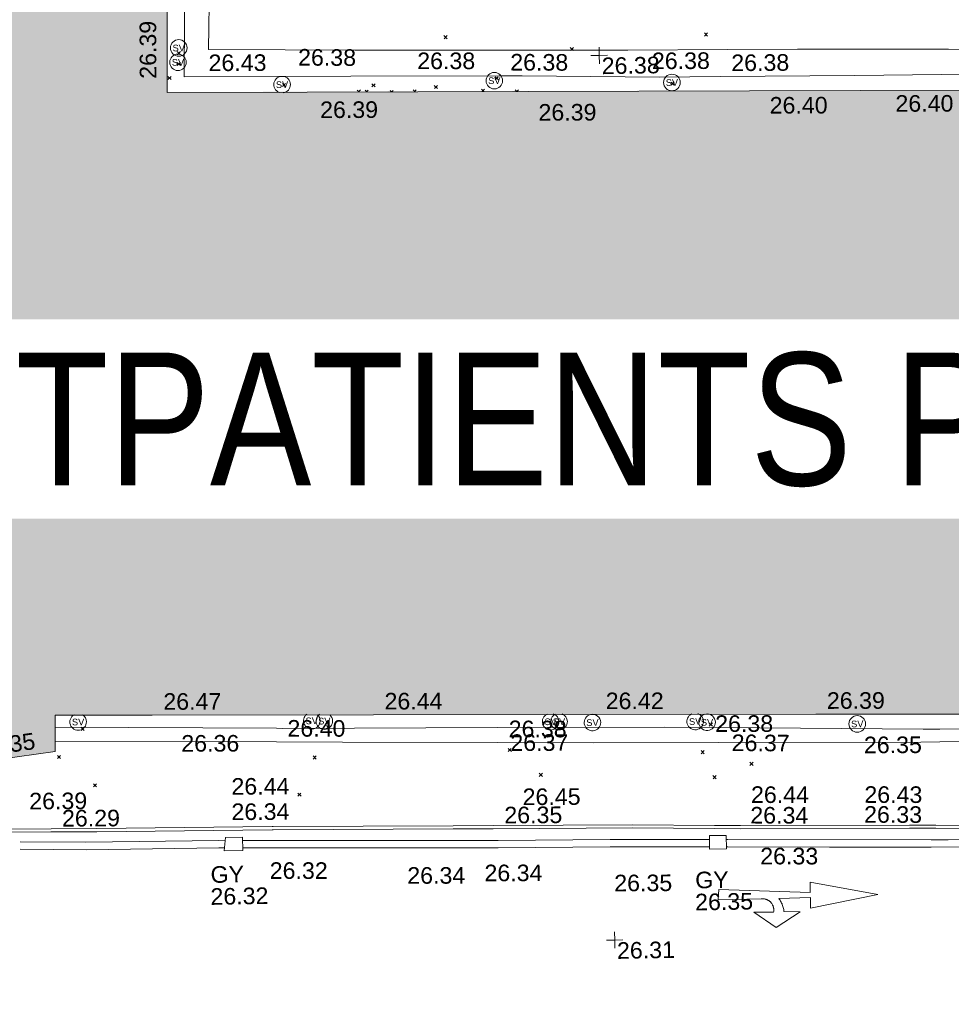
# Model space of a CAD drawing. Header units: millimetres. Extents: x -287732 to 520720, y -88450 to 287754.
# Tile 220 of 256: x 14680 to 35741, y -6385 to 15873. Entities that reach past the tile are written whole.
import ezdxf

# ---------------------------------------------------------------- set-up
doc = ezdxf.new("R2010")
doc.units = ezdxf.units.MM
doc.linetypes.add('IMPORT-UG_ELEC_STREET LIGHTING_QLB2 _2_', pattern=[2700, 1500, -300, 0, -250, 150, -300, 0, -200])
for name, color, linetype, lineweight, true_color in [('00_TOPO_SERV_STOP_VALVE', 7, 'Continuous', 9, 0x666666), ('00_UAV_BUILDING_OUTLINE', 5, 'Continuous', 9, 0x0000ff), ('00_UAV_CONCRETE', 9, 'Continuous', 9, 0x808080), ('00_UAV_FOOTPATH', 7, 'Continuous', 9, 0xa50000), ('00_UAV_KERB_BOTTOM', 1, 'Continuous', 9, 0xff0000), ('00_UAV_KERB_TOP', 7, 'Continuous', 9, 0xa500a5), ('00_UAV_LEVEL_SPOT', 7, 'Continuous', 9, 0x666666), ('00_UAV_ROAD_MARKING_ARROWS', 7, 'Continuous', 9, 0x999999), ('00_UAV_ROAD_MARKING_YELLOW_CONTINUOUS', 40, 'Continuous', 9, 0xffbf00), ('00_UAV_SERV_GULLY', 7, 'Continuous', 9, 0x5252a5), ('12333-PUM-2D-U-0001-C01 - Rev2_REVIT IMPORT_dwg', 7, 'Continuous', 9, 0x767676), ('A_RHA_Line', 7, 'Continuous', 9, 0x00a600)]:
    doc.layers.add(name, color=color, linetype=linetype, lineweight=lineweight, true_color=true_color)
for name, color, linetype, lineweight in [('00_UAV_SURFACE', 7, 'Continuous', 9), ('A_RHA_Detail', 7, 'Continuous', 9), ('A_RHA_Text', 7, 'Continuous', 9), ('GEN-TEXT', 7, 'Continuous', 9)]:
    doc.layers.add(name, color=color, linetype=linetype, lineweight=lineweight)
doc.styles.add('Arial Narrow', font='ARIALN.TTF', dxfattribs={"height": 3000})
doc.styles.add('Swis721 Lt BT', font='swissl.ttf', dxfattribs={"height": 400})
doc.styles.add('Swis721 Lt BT_2', font='swissl.ttf', dxfattribs={"height": 375})

# ---------------------------------------------------------------- blocks, each defined once
blk = doc.blocks.new('12333-PUM-2D-U-0001-C01 - Rev2_REVIT IMPORT_dwg_UAV-2077255-Site Location Plan Proposed')
at = {"layer": '00_UAV_LEVEL_SPOT', "color": 254, "true_color": 0xcccccc, "flags": 128}
for points in [[(0, -500), (0, 0), (-500, 0)], [(500, 0), (0, 0), (0, 500)]]:
    blk.add_lwpolyline(points, dxfattribs=at)
blk = doc.blocks.new('12333-PUM-2D-U-0001-C01 - Rev2_REVIT IMPORT_dwg_MSL_Sluice_Valve_SYM-2077246-Site Location Plan Proposed')
at = {"layer": '00_TOPO_SERV_STOP_VALVE', "color": 254, "true_color": 0xcccccc}
blk.add_circle((0, 0), 500, dxfattribs=at)
at = {"layer": '00_TOPO_SERV_STOP_VALVE', "insert": (0, 199), "char_height": 400, "width": 785.11, "attachment_point": 2, "line_spacing_factor": 1.005062, "style": 'Swis721 Lt BT'}
blk.add_mtext('SV', dxfattribs=at)
blk = doc.blocks.new('12333-PUM-2D-U-0001-C01 - Rev2_REVIT IMPORT_dwg_MSL_Sluice_Valve_SYM-V126-Site Location Plan Proposed')
at = {"layer": '00_TOPO_SERV_STOP_VALVE', "color": 254, "true_color": 0xcccccc}
for start, end in [(360, 249.74778), (276.26703, 360)]:
    blk.add_arc((0, 0), 500, start, end, dxfattribs=at)
at = {"layer": '00_TOPO_SERV_STOP_VALVE', "insert": (0, 199), "char_height": 400, "width": 785.11, "attachment_point": 2, "line_spacing_factor": 1.005062, "style": 'Swis721 Lt BT'}
blk.add_mtext('SV', dxfattribs=at)
blk = doc.blocks.new('12333-PUM-2D-U-0001-C01 - Rev2_REVIT IMPORT_dwg_MSL_Sluice_Valve_SYM-V133-Site Location Plan Proposed')
at = {"layer": '00_TOPO_SERV_STOP_VALVE', "color": 254, "true_color": 0xcccccc}
for start, end in [(104.58, 360), (360, 97.56033)]:
    blk.add_arc((0, 0), 500, start, end, dxfattribs=at)
at = {"layer": '00_TOPO_SERV_STOP_VALVE', "insert": (0, 199), "char_height": 400, "width": 785.11, "attachment_point": 2, "line_spacing_factor": 1.005062, "style": 'Swis721 Lt BT'}
blk.add_mtext('SV', dxfattribs=at)
blk = doc.blocks.new('12333-PUM-2D-U-0001-C01 - Rev2_REVIT IMPORT_dwg_MSL_Sluice_Valve_SYM-V134-Site Location Plan Proposed')
at = {"layer": '00_TOPO_SERV_STOP_VALVE', "color": 254, "true_color": 0xcccccc}
for start, end in [(113.37618, 360), (360, 70.51709)]:
    blk.add_arc((0, 0), 500, start, end, dxfattribs=at)
at = {"layer": '00_TOPO_SERV_STOP_VALVE', "insert": (0, 199), "char_height": 400, "width": 785.11, "attachment_point": 2, "line_spacing_factor": 1.005062, "style": 'Swis721 Lt BT'}
blk.add_mtext('SV', dxfattribs=at)
blk = doc.blocks.new('12333-PUM-2D-U-0001-C01 - Rev2_REVIT IMPORT_dwg_MSL_Sluice_Valve_SYM-V135-Site Location Plan Proposed')
at = {"layer": '00_TOPO_SERV_STOP_VALVE', "color": 254, "true_color": 0xcccccc}
for start, end in [(103.31, 360), (360, 101.46488)]:
    blk.add_arc((0, 0), 500, start, end, dxfattribs=at)
at = {"layer": '00_TOPO_SERV_STOP_VALVE', "insert": (0, 199), "char_height": 400, "width": 785.11, "attachment_point": 2, "line_spacing_factor": 1.005062, "style": 'Swis721 Lt BT'}
blk.add_mtext('SV', dxfattribs=at)
blk = doc.blocks.new('12333-PUM-2D-U-0001-C01 - Rev2_REVIT IMPORT_dwg_MSL_Sluice_Valve_SYM-V136-Site Location Plan Proposed')
at = {"layer": '00_TOPO_SERV_STOP_VALVE', "color": 254, "true_color": 0xcccccc}
for start, end in [(114.68353, 360), (360, 66.49774)]:
    blk.add_arc((0, 0), 500, start, end, dxfattribs=at)
at = {"layer": '00_TOPO_SERV_STOP_VALVE', "insert": (0, 199), "char_height": 400, "width": 785.11, "attachment_point": 2, "line_spacing_factor": 1.005062, "style": 'Swis721 Lt BT'}
blk.add_mtext('SV', dxfattribs=at)
blk = doc.blocks.new('12333-PUM-2D-U-0001-C01 - Rev2_REVIT IMPORT_dwg_MSL_Sluice_Valve_SYM-V137-Site Location Plan Proposed')
at = {"layer": '00_TOPO_SERV_STOP_VALVE', "color": 254, "true_color": 0xcccccc}
for start, end in [(113.17653, 360), (360, 71.13088)]:
    blk.add_arc((0, 0), 500, start, end, dxfattribs=at)
at = {"layer": '00_TOPO_SERV_STOP_VALVE', "insert": (0, 199), "char_height": 400, "width": 785.11, "attachment_point": 2, "line_spacing_factor": 1.005062, "style": 'Swis721 Lt BT'}
blk.add_mtext('SV', dxfattribs=at)
blk = doc.blocks.new('12333-PUM-2D-U-0001-C01 - Rev2_REVIT IMPORT_dwg_MSL_Sluice_Valve_SYM-V138-Site Location Plan Proposed')
at = {"layer": '00_TOPO_SERV_STOP_VALVE', "color": 254, "true_color": 0xcccccc}
for start, end in [(124.06772, 360), (360, 48.23936)]:
    blk.add_arc((0, 0), 500, start, end, dxfattribs=at)
at = {"layer": '00_TOPO_SERV_STOP_VALVE', "insert": (0, 199), "char_height": 400, "width": 785.11, "attachment_point": 2, "line_spacing_factor": 1.005062, "style": 'Swis721 Lt BT'}
blk.add_mtext('SV', dxfattribs=at)
blk = doc.blocks.new('12333-PUM-2D-U-0001-C01 - Rev2_REVIT IMPORT_dwg_MSL_Sluice_Valve_SYM-V139-Site Location Plan Proposed')
at = {"layer": '00_TOPO_SERV_STOP_VALVE', "color": 254, "true_color": 0xcccccc}
for start, end in [(127.27776, 360), (360, 45.95561)]:
    blk.add_arc((0, 0), 500, start, end, dxfattribs=at)
at = {"layer": '00_TOPO_SERV_STOP_VALVE', "insert": (0, 199), "char_height": 400, "width": 785.11, "attachment_point": 2, "line_spacing_factor": 1.005062, "style": 'Swis721 Lt BT'}
blk.add_mtext('SV', dxfattribs=at)
blk = doc.blocks.new('12333-PUM-2D-U-0001-C01 - Rev2_REVIT IMPORT_dwg_MSL_Sluice_Valve_SYM-V140-Site Location Plan Proposed')
at = {"layer": '00_TOPO_SERV_STOP_VALVE', "color": 254, "true_color": 0xcccccc}
for start, end in [(117.96095, 360), (360, 56.42152)]:
    blk.add_arc((0, 0), 500, start, end, dxfattribs=at)
at = {"layer": '00_TOPO_SERV_STOP_VALVE', "insert": (0, 199), "char_height": 400, "width": 785.11, "attachment_point": 2, "line_spacing_factor": 1.005062, "style": 'Swis721 Lt BT'}
blk.add_mtext('SV', dxfattribs=at)
blk = doc.blocks.new('12333-PUM-2D-U-0001-C01 - Rev2_REVIT IMPORT_dwg_MGS62954_T2_Galway_ITM_3d_Rev1-2077680-Site Location Plan Proposed')
at = {"layer": '00_UAV_CONCRETE', "color": 254, "true_color": 0xcccccc, "flags": 128}
blk.add_lwpolyline([(533917433, 725554707), (533922432, 725554610), (533923928, 725554581), (533927431, 725554510), (533929600, 725554466), (533932430, 725554423), (533936998, 725554352), (533937429, 725554348), (533942429, 725554291), (533947428, 725554235), (533947724, 725554231), (533952427, 725554117), (533954783, 725554059), (533954792, 725554701)], dxfattribs=at)
at = {"layer": '00_UAV_FOOTPATH', "color": 254, "true_color": 0xcccccc, "flags": 128}
blk.add_lwpolyline([(533921222, 725571818), (533921172, 725570290), (533922900, 725570250), (533924481, 725570213), (533927899, 725570156), (533928004, 725570154), (533930651, 725570110), (533932898, 725570081), (533934484, 725570060), (533937897, 725570000), (533938545, 725569988), (533942708, 725569948), (533942897, 725569946), (533947333, 725569897), (533947896, 725569884), (533952895, 725569771), (533953788, 725569751), (533955525, 725569714)], dxfattribs=at)
at = {"layer": '00_UAV_KERB_BOTTOM', "color": 254, "true_color": 0xcccccc, "flags": 128}
blk.add_lwpolyline([(533914642, 725552696), (533917302, 725552664), (533918335, 725552652), (533922302, 725552627), (533922324, 725552627), (533926395, 725552574), (533927301, 725552563), (533930451, 725552525), (533932300, 725552480), (533932886, 725552466), (533936709, 725552413), (533937300, 725552401), (533941969, 725552309), (533942299, 725552304), (533946125, 725552244), (533947298, 725552217), (533950640, 725552139), (533950832, 725552136)], dxfattribs=at)
at = {"layer": '00_UAV_KERB_TOP', "color": 254, "true_color": 0xcccccc, "flags": 128}
blk.add_lwpolyline([(533914643, 725552766), (533917306, 725552734), (533918336, 725552722), (533922306, 725552697), (533922325, 725552697), (533926396, 725552644), (533927305, 725552633), (533930453, 725552595), (533932304, 725552550), (533932888, 725552536), (533936711, 725552483), (533937304, 725552471), (533941970, 725552379), (533942303, 725552374), (533946126, 725552314), (533947302, 725552287), (533950641, 725552209), (533950832, 725552206)], dxfattribs=at)
at = {"layer": '00_UAV_ROAD_MARKING_ARROWS', "color": 254, "true_color": 0xcccccc, "flags": 128}
blk.add_lwpolyline([(533932372, 725551104), (533934438, 725551000), (533934442, 725551233), (533935969, 725550927), (533934442, 725550640), (533934446, 725550880), (533933729, 725550872), (533933742, 725550853), (533933755, 725550833), (533933766, 725550813), (533933777, 725550792), (533933787, 725550770), (533933797, 725550749), (533933802, 725550735), (533933810, 725550713), (533933817, 725550691), (533933823, 725550668), (533933828, 725550645), (533933832, 725550622), (533933836, 725550598), (533933838, 725550578), (533934201, 725550566), (533933653, 725550219), (533933157, 725550574), (533933604, 725550570), (533933606, 725550580), (533933607, 725550590), (533933608, 725550600), (533933608, 725550610), (533933609, 725550620), (533933608, 725550630), (533933608, 725550640), (533933607, 725550650), (533933605, 725550660), (533933604, 725550670), (533933601, 725550680), (533933599, 725550689), (533933596, 725550699), (533933593, 725550708), (533933589, 725550718), (533933585, 725550727), (533933580, 725550736), (533933576, 725550745), (533933566, 725550760), (533933561, 725550768), (533933555, 725550776), (533933548, 725550784), (533933542, 725550791), (533933535, 725550799), (533933528, 725550806), (533933520, 725550812), (533933513, 725550819), (533933505, 725550825), (533933497, 725550831), (533933488, 725550836), (533933480, 725550841), (533933471, 725550846), (533933462, 725550850), (533933453, 725550854), (533933443, 725550858), (533933434, 725550861), (533933424, 725550864), (533933415, 725550867), (533933405, 725550869), (533933395, 725550871), (533933385, 725550872), (533933375, 725550873), (533933365, 725550874), (533933355, 725550874), (533933345, 725550874), (533933335, 725550874), (533933325, 725550873), (533932352, 725550864)], close=True, dxfattribs=at)
at = {"layer": '00_UAV_ROAD_MARKING_YELLOW_CONTINUOUS', "color": 254, "true_color": 0xcccccc, "flags": 128}
for points in [[(533921222, 725552239), (533921089, 725552241), (533918087, 725552250), (533916599, 725552289)], [(533916603, 725552457), (533918089, 725552418), (533921091, 725552409), (533921228, 725552407)], [(533921641, 725552399), (533924277, 725552349), (533926640, 725552310), (533927403, 725552297), (533929938, 725552273), (533931639, 725552245), (533932180, 725552236)], [(533932178, 725552067), (533929936, 725552105), (533927401, 725552129), (533927179, 725552133), (533924274, 725552181), (533922180, 725552221), (533921635, 725552231)], [(533939892, 725551938), (533937191, 725551971), (533934892, 725552016), (533932596, 725552060), (533932573, 725552061)], [(533932575, 725552229), (533932599, 725552228), (533937194, 725552139), (533937574, 725552135), (533939898, 725552106)]]:
    blk.add_lwpolyline(points, dxfattribs=at)
at = {"layer": '00_UAV_SERV_GULLY', "color": 254, "true_color": 0xcccccc}
for p, q in [((533921208, 725552168), (533921246, 725552473)), ((533921246, 725552473), (533921627, 725552473)), ((533921627, 725552168), (533921627, 725552473)), ((533932181, 725552016), (533932181, 725552321)), ((533932181, 725552321), (533932562, 725552321)), ((533932562, 725552321), (533932562, 725552016)), ((533921627, 725552168), (533921208, 725552168)), ((533932181, 725552016), (533932562, 725552016))]:
    blk.add_line(p, q, dxfattribs=at)
at = {"layer": '00_UAV_SURFACE', "color": 254, "true_color": 0xcccccc, "flags": 128}
for points in [[(533920670, 725572295), (533920608, 725569680), (533922730, 725569653), (533924376, 725569632), (533927730, 725569580), (533928249, 725569572), (533931357, 725569488), (533932728, 725569475), (533935771, 725569446), (533937728, 725569435), (533938976, 725569428), (533942727, 725569325), (533942766, 725569324), (533946795, 725569256), (533947726, 725569244), (533951570, 725569195), (533952725, 725569185), (533955515, 725569160)], [(533917439, 725555034), (533922437, 725554919), (533922586, 725554915), (533927436, 725554846), (533931210, 725554791), (533932435, 725554760), (533937057, 725554643), (533937434, 725554639), (533942433, 725554576), (533944510, 725554549), (533947432, 725554479), (533948361, 725554456), (533951758, 725554374), (533952431, 725554374), (533954787, 725554372)]]:
    blk.add_lwpolyline(points, dxfattribs=at)
at = {"xscale": 0.375, "yscale": 0.375, "zscale": 0.375}
for name, p in [('12333-PUM-2D-U-0001-C01 - Rev2_REVIT IMPORT_dwg_MSL_Sluice_Valve_SYM-2077246-Site Location Plan Proposed', (533920499, 725570335)), ('12333-PUM-2D-U-0001-C01 - Rev2_REVIT IMPORT_dwg_MSL_Sluice_Valve_SYM-2077246-Site Location Plan Proposed', (533920476, 725570010)), ('12333-PUM-2D-U-0001-C01 - Rev2_REVIT IMPORT_dwg_UAV-2077255-Site Location Plan Proposed', (533930000, 725570000)), ('12333-PUM-2D-U-0001-C01 - Rev2_REVIT IMPORT_dwg_MSL_Sluice_Valve_SYM-V126-Site Location Plan Proposed', (533922820, 725569465)), ('12333-PUM-2D-U-0001-C01 - Rev2_REVIT IMPORT_dwg_MSL_Sluice_Valve_SYM-2077246-Site Location Plan Proposed', (533927619, 725569470)), ('12333-PUM-2D-U-0001-C01 - Rev2_REVIT IMPORT_dwg_MSL_Sluice_Valve_SYM-2077246-Site Location Plan Proposed', (533931632, 725569359)), ('12333-PUM-2D-U-0001-C01 - Rev2_REVIT IMPORT_dwg_MSL_Sluice_Valve_SYM-V140-Site Location Plan Proposed', (533917959, 725555140)), ('12333-PUM-2D-U-0001-C01 - Rev2_REVIT IMPORT_dwg_MSL_Sluice_Valve_SYM-V139-Site Location Plan Proposed', (533923241, 725555074)), ('12333-PUM-2D-U-0001-C01 - Rev2_REVIT IMPORT_dwg_MSL_Sluice_Valve_SYM-V138-Site Location Plan Proposed', (533923524, 725555063)), ('12333-PUM-2D-U-0001-C01 - Rev2_REVIT IMPORT_dwg_MSL_Sluice_Valve_SYM-V137-Site Location Plan Proposed', (533928640, 725554959)), ('12333-PUM-2D-U-0001-C01 - Rev2_REVIT IMPORT_dwg_MSL_Sluice_Valve_SYM-V136-Site Location Plan Proposed', (533928829, 725554959)), ('12333-PUM-2D-U-0001-C01 - Rev2_REVIT IMPORT_dwg_MSL_Sluice_Valve_SYM-V135-Site Location Plan Proposed', (533929584, 725554924)), ('12333-PUM-2D-U-0001-C01 - Rev2_REVIT IMPORT_dwg_MSL_Sluice_Valve_SYM-V134-Site Location Plan Proposed', (533931906, 725554907)), ('12333-PUM-2D-U-0001-C01 - Rev2_REVIT IMPORT_dwg_MSL_Sluice_Valve_SYM-V133-Site Location Plan Proposed', (533932174, 725554885)), ('12333-PUM-2D-U-0001-C01 - Rev2_REVIT IMPORT_dwg_MSL_Sluice_Valve_SYM-2077246-Site Location Plan Proposed', (533935569, 725554789)), ('12333-PUM-2D-U-0001-C01 - Rev2_REVIT IMPORT_dwg_UAV-2077255-Site Location Plan Proposed', (533930000, 725550000))]:
    blk.add_blockref(name, p, dxfattribs=at)
at = {"layer": '00_UAV_BUILDING_OUTLINE', "color": 251, "true_color": 0x666666, "char_height": 375, "width": 1495.9, "attachment_point": 1, "line_spacing_factor": 1.005062, "style": 'Swis721 Lt BT_2'}
for s, insert, rotation in [('26.39', (533919605, 725569652), 89.1659), ('26.39', (533923672, 725569069), 359.1668), ('26.40', (533933835, 725568992), 359.1668), ('26.40', (533936679, 725568984), 359.1668), ('26.39', (533928607, 725568924), 359.1668), ('26.47', (533919896, 725555756), 359.0808), ('26.44', (533924895, 725555676), 359.0808), ('26.42', (533929895, 725555596), 359.0808), ('26.39', (533934894, 725555516), 359.0808), ('26.35', (533915653, 725554760), 6.9724)]:
    blk.add_mtext(s, dxfattribs=dict(at, insert=insert, rotation=rotation))
at = {"layer": '00_UAV_CONCRETE', "color": 251, "true_color": 0x666666, "char_height": 375, "width": 1495.9, "attachment_point": 1, "line_spacing_factor": 1.005062, "style": 'Swis721 Lt BT_2'}
for s, insert, rotation in [('26.40', (533922691, 725555101), 358.8956), ('26.38', (533927691, 725555001), 358.8385), ('26.38', (533932360, 725555038), 359.1172)]:
    blk.add_mtext(s, dxfattribs=dict(at, insert=insert, rotation=rotation))
at = {"layer": '00_UAV_FOOTPATH', "color": 251, "true_color": 0x666666, "char_height": 375, "width": 1495.9, "attachment_point": 1, "line_spacing_factor": 1.005062, "style": 'Swis721 Lt BT_2'}
for insert, rotation in [((533923197, 725570264), 358.667), ((533925887, 725570136), 359.0469), ((533931191, 725570043), 359.2526)]:
    blk.add_mtext('26.38', dxfattribs=dict(at, insert=insert, rotation=rotation))
at = {"layer": '00_UAV_KERB_BOTTOM', "color": 251, "true_color": 0x666666, "char_height": 375, "width": 1495.9, "attachment_point": 1, "line_spacing_factor": 1.005062, "style": 'Swis721 Lt BT_2'}
for s, insert, rotation in [('26.34', (533921391, 725553237), 359.2629), ('26.29', (533917558, 725553156), 359.3174), ('26.35', (533927557, 725553055), 359.3079), ('26.34', (533933119, 725552955), 358.8576), ('26.33', (533935691, 725552927), 358.8663)]:
    blk.add_mtext(s, dxfattribs=dict(at, insert=insert, rotation=rotation))
at = {"layer": '00_UAV_KERB_TOP', "color": 251, "true_color": 0x666666, "char_height": 375, "width": 1495.9, "attachment_point": 1, "line_spacing_factor": 1.005062, "style": 'Swis721 Lt BT_2'}
for s, insert, rotation in [('26.44', (533921401, 725553810), 359.2617), ('26.39', (533916824, 725553558), 359.3174), ('26.45', (533927978, 725553460), 359.3079), ('26.44', (533933143, 725553420), 358.8592), ('26.43', (533935705, 725553377), 358.8663)]:
    blk.add_mtext(s, dxfattribs=dict(at, insert=insert, rotation=rotation))
at = {"layer": '00_UAV_LEVEL_SPOT', "char_height": 375, "width": 1495.9, "attachment_point": 1, "line_spacing_factor": 1.005062, "style": 'Swis721 Lt BT_2'}
for s, insert in [('26.38', (533930052, 725569949)), ('26.31', (533930048, 725549947))]:
    blk.add_mtext(s, dxfattribs=dict(at, insert=insert))
at = {"layer": '00_UAV_ROAD_MARKING_YELLOW_CONTINUOUS', "color": 251, "true_color": 0x666666, "char_height": 375, "width": 1495.9, "attachment_point": 1, "line_spacing_factor": 1.005062, "style": 'Swis721 Lt BT_2'}
for s, insert, rotation in [('26.32', (533922234, 725551893), 358.9811), ('26.33', (533933327, 725552028), 358.8904), ('26.34', (533925341, 725551728), 359.047), ('26.34', (533927086, 725551754), 359.1441), ('26.35', (533930015, 725551475), 359.2762)]:
    blk.add_mtext(s, dxfattribs=dict(at, insert=insert, rotation=rotation))
at = {"layer": '00_UAV_SERV_GULLY', "color": 251, "true_color": 0x666666, "char_height": 375, "attachment_point": 1, "line_spacing_factor": 1.005062, "style": 'Swis721 Lt BT_2'}
for s, insert, width in [('GY', (533920892, 725551825), 821.56), ('GY', (533931844, 725551509), 821.56), ('26.32', (533920881, 725551328), 1495.9), ('26.35', (533931833, 725551012), 1495.9)]:
    blk.add_mtext(s, dxfattribs=dict(at, insert=insert, width=width))
at = {"layer": '00_UAV_SURFACE', "color": 251, "true_color": 0x666666, "char_height": 375, "width": 1495.9, "attachment_point": 1, "line_spacing_factor": 1.005062, "style": 'Swis721 Lt BT_2'}
for s, insert, rotation in [('26.43', (533921168, 725570173), 359.2702), ('26.38', (533927990, 725570069), 358.795), ('26.38', (533932983, 725569967), 359.4548), ('26.36', (533920285, 725554803), 359.1027), ('26.37', (533927723, 725554689), 359.1762), ('26.37', (533932728, 725554601), 358.55), ('26.35', (533935713, 725554497), 359.2774)]:
    blk.add_mtext(s, dxfattribs=dict(at, insert=insert, rotation=rotation))
blk = doc.blocks.new('12333-PUM-2D-U-0001-C01 - Rev2_REVIT IMPORT_dwg-1620468-Site Location Plan Proposed')
at = {"layer": 'GEN-TEXT', "color": 253, "true_color": 0xaaaaaa}
for p, q in [((285418, -45417), (285489, -45346)), ((285489, -45417), (285418, -45346)), ((291305, -45459), (291376, -45388)), ((291376, -45459), (291305, -45388)), ((279384, -45673), (279455, -45602)), ((279455, -45673), (279384, -45602)), ((279379, -45918), (279450, -45847)), ((279450, -45918), (279379, -45847)), ((288270, -45734), (288341, -45663)), ((288341, -45734), (288270, -45663)), ((279163, -46231), (279234, -46160)), ((279234, -46231), (279163, -46160)), ((286560, -46367), (286631, -46296)), ((286631, -46367), (286560, -46296)), ((281748, -46433), (281819, -46362)), ((281819, -46433), (281748, -46362)), ((283770, -46477), (283841, -46406)), ((283841, -46477), (283770, -46406)), ((285181, -46540), (285252, -46469)), ((285252, -46540), (285181, -46469)), ((290532, -46555), (290603, -46484)), ((290603, -46555), (290532, -46484)), ((283479, -46584), (283436, -46541)), ((283464, -46584), (283507, -46541)), ((283650, -46587), (283613, -46550)), ((283648, -46587), (283684, -46550)), ((284208, -46595), (284178, -46565)), ((284219, -46595), (284249, -46565)), ((284742, -46603), (284701, -46562)), ((284731, -46602), (284772, -46562)), ((286295, -46625), (286242, -46572)), ((286260, -46625), (286313, -46572)), ((287047, -46636), (287008, -46597)), ((287040, -46636), (287079, -46597)), ((276941, -60906), (277012, -60835)), ((277012, -60906), (276941, -60835)), ((282491, -60965), (282561, -60895)), ((282561, -60965), (282491, -60895)), ((287656, -61050), (287727, -60979)), ((287727, -61050), (287656, -60979)), ((291144, -61058), (291215, -60987)), ((291215, -61058), (291144, -60987)), ((276396, -61533), (276467, -61462)), ((276467, -61533), (276396, -61462)), ((282177, -61646), (282248, -61575)), ((282248, -61646), (282177, -61575)), ((286588, -61552), (286659, -61481)), ((286659, -61552), (286588, -61481)), ((290949, -61679), (291020, -61608)), ((291020, -61679), (290949, -61608)), ((287281, -62127), (287352, -62056)), ((287352, -62127), (287281, -62056)), ((292046, -61962), (292117, -61891)), ((292117, -61962), (292046, -61891)), ((277199, -62187), (277270, -62116)), ((277270, -62187), (277199, -62116)), ((291207, -62249), (291278, -62178)), ((291278, -62249), (291207, -62178)), ((281816, -62480), (281887, -62409)), ((281887, -62480), (281816, -62409))]:
    blk.add_line(p, q, dxfattribs=at)
blk.add_blockref('12333-PUM-2D-U-0001-C01 - Rev2_REVIT IMPORT_dwg_MGS62954_T2_Galway_ITM_3d_Rev1-2077680-Site Location Plan Proposed', (-533641080, -725615854))

msp = doc.modelspace()

# ---------------------------------------------------------------- hatches: boundary and pattern name
at = {"layer": 'A_RHA_Detail', "true_color": 0xc0c0c0}
h = msp.add_hatch(color=9, dxfattribs=at)
h.paths.add_polyline_path([(-80881, -68503), (-80401, -68483), (-80401, -62985), (-24475, -63009), (-24456, -50840), (-36623, -50832), (-36623, -44229), (-50959, -44218), (-50959, -42574), (-54564, -42571), (-54566, -45054), (-92409, -45027), (-92412, -49202), (-100062, -49202), (-100052, -64853), (-86121, -64853), (-86092, -62958), (-84861, -62958), (-84855, -68240), (-80871, -68240)])
h.paths.add_polyline_path([(-137239, -68462), (-132720, -68433), (-132847, -62850), (-130455, -62917), (-130498, -61356), (-117581, -61423), (-117492, -49184), (-125137, -49178), (-125134, -45033), (-163007, -45006), (-163007, -44090), (-163124, -44090), (-163123, -42384), (-166564, -42384), (-166565, -44044), (-193158, -44025), (-193195, -62864), (-137270, -62917), (-137254, -65680)])
h.paths.add_polyline_path([(120311, -32334), (120312, -31611), (133451, -31638), (133469, -19718), (121296, -19692), (121320, -8191), (112277, -8172), (112263, -14811), (78286, -14740), (78293, -8167), (75242, -8161), (69356, -8153), (69354, -9157), (68373, -9155), (68373, -13706), (69334, -13708), (69325, -16250), (66623, -16250), (66620, -17995), (65989, -17995), (65985, -19731), (57152, -19712), (57127, -31560), (70278, -31587), (70278, -32272), (78264, -32285), (78267, -31020), (112336, -31091), (112336, -32318), (119781, -32333)])
h.paths.add_polyline_path([(7504, -1791), (15482, -674), (15484, 148), (56188, 206), (56156, 14338), (18017, 14236), (17968, 34313), (21727, 34324), (21709, 40608), (18010, 40608), (17996, 45484), (9770, 45421), (3966, 45447), (3985, 14177), (1023, 14177), (-277, 14191), (-232, 5968), (-226, 194), (553, 183), (7478, 143), (7489, -674)])
h.paths.add_polyline_path([(77756, 53), (77730, 1700), (94464, 1660), (94606, 17991), (88810, 18015), (88800, 14437), (69414, 14458), (69377, 100), (75242, 67)])
h.paths.add_polyline_path([(61252, 46454), (105775, 46473), (105768, 61853), (92285, 61853), (92309, 65784), (96107, 65768), (96060, 75209), (101085, 75072), (104988, 74765), (108404, 74364), (112009, 73787), (115645, 73050), (116891, 72762), (120209, 71893), (120865, 71704), (124136, 70670), (127436, 69481), (127820, 69395), (128274, 69332), (128732, 69307), (129190, 69320), (129645, 69372), (130095, 69461), (130535, 69588), (130963, 69751), (131376, 69950), (131771, 70182), (132163, 70461), (132496, 70742), (132821, 71065), (133117, 71414), (133384, 71787), (133617, 72179), (133817, 72591), (133983, 73018), (134112, 73458), (134204, 73907), (134258, 74362), (134273, 74820), (134251, 75277), (134190, 75731), (134091, 76179), (133955, 76617), (133783, 77041), (133576, 77450), (133336, 77840), (133064, 78209), (132762, 78554), (132432, 78872), (132077, 79161), (131698, 79420), (131300, 79646), (131094, 79746), (132146, 83110), (122788, 86283), (121604, 82800), (117096, 83871), (116842, 83526), (116121, 91222), (110238, 91274), (110194, 90435), (104988, 90486), (104973, 94310), (103746, 94310), (103840, 122852), (96365, 122932), (96350, 123952), (104556, 123902), (104607, 120249), (125503, 120134), (125662, 137657), (114480, 137699), (114382, 129150), (104644, 129188), (104578, 126217), (101184, 126159), (101265, 135959), (89967, 135989), (89928, 125824), (93631, 125841), (93581, 122932), (88697, 122905), (88679, 95739), (86378, 95739), (86378, 96178), (83280, 96201), (83274, 95736), (70170, 95733), (70166, 96272), (66675, 96257), (66655, 95756), (65785, 95756), (65888, 117471), (53473, 117488), (53434, 98570), (40649, 98570), (40610, 94406), (38854, 94410), (38849, 89464), (40612, 89518), (40665, 86258), (38372, 86306), (38370, 76901), (50938, 76944), (50923, 74599), (56485, 74589), (56485, 75195), (92465, 75233), (92646, 71767), (89811, 69363), (85313, 69361), (85313, 66907), (75210, 66903), (75210, 63816), (70819, 63816), (70819, 64253), (69457, 64253), (69456, 66902), (61303, 66899), (61305, 63970), (70500, 63970), (70500, 61853), (61246, 61849), (61252, 46656)])
h.paths.add_polyline_path([(-17153, 48569), (-17153, 60770), (-29363, 60775), (-29363, 67399), (-43507, 67405), (-43489, 69093), (-45766, 69109), (-45794, 67405), (-47272, 67404), (-47272, 66455), (-86005, 66469), (-86007, 60522), (-92663, 60522), (-92665, 50184), (-79752, 50180), (-79752, 48591), (-17158, 48569)])
h.paths.add_polyline_path([(-201056, 48629), (-138378, 48635), (-138378, 50133), (-125468, 50134), (-125469, 60566), (-132187, 60566), (-132187, 66533), (-170643, 66806), (-170643, 67739), (-200340, 67489), (-200349, 60828), (-201058, 60828), (-201057, 51102)])
h.paths.add_polyline_path([(-240052, 54769), (-239444, 54811), (-239187, 54842), (-238765, 54941), (-238382, 55122), (-237990, 55355), (-237269, 55936), (-237032, 56226), (-236793, 56569), (-236555, 57004), (-236433, 57267), (-236300, 57753), (-236251, 58017), (-236236, 58516), (-236233, 58988), (-236214, 59823), (-236364, 59821), (-236634, 60698), (-236392, 61432), (-236225, 61435), (-236202, 62638), (-232564, 62639), (-232564, 63049), (-232732, 63049), (-232860, 63458), (-232732, 63914), (-232561, 63914), (-232515, 70598), (-240629, 70599), (-240630, 72351), (-246413, 72347), (-246413, 70616), (-254450, 70619), (-254455, 70754), (-254470, 73192), (-263883, 73268), (-263902, 68261), (-263715, 68260), (-263553, 67820), (-263719, 67392), (-263914, 67392), (-263957, 58634), (-260181, 58611), (-260192, 56354), (-257185, 56339), (-257213, 57093), (-257339, 57093), (-257471, 57532), (-257339, 58062), (-257203, 58064), (-257174, 58599), (-256478, 58575), (-256478, 58789), (-256013, 58912), (-255397, 58781), (-255397, 58596), (-243810, 58586), (-243805, 58352), (-243741, 57885), (-243619, 57422), (-243424, 56944), (-243247, 56608), (-243003, 56250), (-242732, 55933), (-242372, 55603), (-242141, 55425), (-241805, 55217), (-241529, 55077), (-241101, 54917), (-240836, 54841), (-240453, 54789), (-240219, 54777)])
h.paths.add_polyline_path([(40277, 59895), (40329, 69197), (36589, 69218), (36619, 74674), (32264, 74687), (32233, 69156), (11917, 69270), (11967, 78219), (29088, 78123), (29143, 88141), (15719, 88216), (15733, 90590), (4594, 90652), (4525, 78265), (10097, 78234), (10077, 74773), (4548, 74804), (4466, 60107), (19126, 60025), (19140, 62528), (31739, 62457), (31725, 59943), (38370, 59906)])
h.paths.add_polyline_path([(-246083, 72334), (-246083, 72334), (-246208, 72334)])
h.paths.add_polyline_path([(-114575, 112178), (-114575, 112178), (-114707, 115802)])
h.paths.add_polyline_path([(-154700, 101760), (-114382, 101776), (-114382, 106927), (-113756, 106927), (-113758, 111847), (-114432, 111847), (-114432, 112178), (-114575, 112178), (-114579, 121707), (-123057, 121707), (-123069, 156453), (-119381, 156454), (-119381, 160166), (-115501, 160167), (-115503, 166207), (-132412, 166600), (-132412, 166666), (-135275, 166665), (-135275, 166628), (-135911, 166628), (-135911, 166352), (-152521, 166346), (-152518, 159143), (-150699, 159118), (-150759, 122561), (-151059, 122561), (-151061, 121302), (-154138, 121373), (-154138, 121865), (-154704, 121867), (-154689, 119352), (-154746, 119352), (-154746, 118722), (-160794, 118749), (-160794, 119411), (-163852, 119422), (-163855, 118762), (-167569, 118779), (-166635, 124395), (-166930, 124500), (-167569, 124708), (-168028, 124841), (-168631, 124991), (-169238, 125117), (-169850, 125220), (-170466, 125298), (-171089, 125352), (-171704, 125381), (-172325, 125386), (-172782, 125375), (-173402, 125337), (-174110, 125263), (-174634, 125190), (-175245, 125081), (-176047, 124896), (-176665, 124725), (-177045, 124609), (-177632, 124405), (-176665, 118819), (-177559, 118822), (-177662, 125263), (-176365, 126543), (-159462, 126320), (-157058, 128609), (-157061, 136153), (-158639, 137740), (-159352, 137740), (-161634, 140201), (-168728, 140257), (-171035, 137943), (-174184, 137943), (-176460, 140292), (-177342, 140292), (-177342, 140358), (-183429, 140356), (-185922, 137917), (-185922, 131757), (-186907, 131757), (-187725, 130810), (-187724, 127376), (-186481, 126305), (-186479, 122327), (-185176, 121059), (-180304, 121059), (-180304, 118802), (-193555, 118802), (-193555, 133118), (-192594, 133118), (-192594, 134201), (-192225, 134201), (-192226, 136615), (-192595, 136615), (-192595, 137734), (-193589, 137734), (-193589, 147475), (-193163, 147493), (-192766, 147531), (-192360, 147590), (-192200, 147617), (-191883, 147683), (-191569, 147762), (-191258, 147853), (-190829, 148002), (-190648, 148071), (-190350, 148198), (-190057, 148336), (-189770, 148486), (-189405, 148698), (-189133, 148873), (-188868, 149059), (-188610, 149255), (-188355, 149465), (-188080, 149714), (-187885, 149902), (-187546, 150266), (-187446, 150378), (-187241, 150629), (-187046, 150888), (-186862, 151154), (-186546, 151670), (-186524, 151707), (-163675, 151670), (-163688, 148134), (-157304, 148136), (-157304, 155760), (-157557, 155765), (-157556, 166678), (-187009, 166700), (-187013, 162054), (-188707, 162045), (-188706, 155022), (-188738, 154651), (-188799, 154283), (-188857, 154035), (-188966, 153679), (-189103, 153333), (-189266, 152998), (-189455, 152677), (-189645, 152421), (-189917, 152104), (-190213, 151809), (-190531, 151539), (-190869, 151294), (-191225, 151076), (-191598, 150887), (-192093, 150683), (-192519, 150562), (-192904, 150482), (-193187, 150441), (-193594, 150407), (-193595, 151460), (-205369, 151455), (-205354, 113350), (-207187, 113349), (-207184, 105991), (-205313, 105991), (-205311, 101770), (-175489, 101781), (-175489, 110890), (-154703, 110898), (-154700, 102692)])
h.paths.add_polyline_path([(193736, 113048), (208865, 114991), (208976, 114127), (216448, 115086), (216039, 118272), (232649, 120405), (233426, 114352), (240632, 115278), (239855, 121330), (256407, 123456), (257092, 118089), (264572, 119041), (261878, 138525), (259179, 138222), (259197, 137439), (254686, 136897), (255413, 131315), (240853, 129522), (239771, 137919), (240650, 138010), (240062, 142777), (239166, 142685), (237631, 151018), (266173, 154561), (271297, 142612), (276532, 144861), (274942, 148528), (302075, 160135), (300216, 164320), (301528, 164907), (300405, 167478), (299017, 166946), (295627, 174519), (294333, 177537), (287289, 174519), (289428, 169661), (272957, 162557), (271943, 164897), (267016, 162764), (268502, 159357), (265200, 157946), (226856, 153147), (227510, 148852), (228281, 141179), (227302, 141050), (227895, 136433), (228749, 136524), (229602, 128024), (217691, 126494), (217642, 126874), (215139, 126553), (215195, 126113), (215016, 126090), (214841, 127450), (192259, 124549), (193486, 114991)])
h.paths.add_polyline_path([(-78076, 117606), (-78076, 117610), (-78070, 129486), (-74723, 129478), (-74723, 125436), (-48016, 125380), (-47997, 135873), (-61198, 135902), (-74715, 135924), (-74724, 131865), (-78070, 131873), (-78063, 149550), (-58292, 149542), (-58292, 148946), (-37708, 148938), (-37703, 159740), (-44148, 159743), (-44148, 162961), (-49830, 162961), (-49831, 160632), (-78494, 160644), (-78494, 161615), (-78739, 161615), (-78692, 168188), (-90845, 168127), (-90963, 152687), (-89065, 152686), (-89080, 117610), (-78375, 117606)])
h.paths.add_polyline_path([(69255, 129236), (69260, 136168), (86068, 136131), (86009, 164703), (58790, 164724), (58790, 170119), (54460, 170122), (54457, 166153), (47042, 166159), (47041, 164669), (39173, 164675), (39173, 164079), (17015, 164095), (17002, 147267), (12660, 147267), (12654, 139138), (17031, 139135), (17025, 129935), (39191, 129919), (39191, 129258), (69014, 129236)])
h.paths.add_polyline_path([(39266, 139468), (33051, 139484), (33088, 153428), (39278, 153412), (39278, 152830), (43058, 152820), (43025, 140093), (39267, 140093)])
h.paths.add_polyline_path([(1980, 189123), (18699, 189180), (18678, 195254), (24349, 195273), (24335, 199551), (28830, 199566), (28798, 208816), (24335, 208806), (24334, 209113), (16812, 209088), (16807, 208844), (6772, 208809), (6797, 201489), (-8471, 201437), (-8471, 200429), (-11856, 200418), (-11824, 190892), (-7615, 190907), (-7615, 190171), (-4609, 190169), (-4608, 190917), (1973, 190939), (1977, 189837)])
h.paths.add_polyline_path([(-20506, 190640), (-20122, 206347), (-41550, 207015), (-41462, 210450), (-31391, 210152), (-31079, 223863), (-44305, 224231), (-44491, 211866), (-47510, 211943), (-47723, 203659), (-47076, 203635), (-47175, 199532), (-46801, 199520), (-46874, 195479), (-44600, 195425), (-44686, 192243), (-38074, 192136), (-38104, 191127), (-21538, 190669)])
h.paths.add_polyline_path([(16801, 195962), (9657, 196015), (9644, 199514), (11632, 199486), (11632, 203322), (16807, 203391), (16801, 195984)])
h.paths.add_polyline_path([(122085, 200536), (122088, 206386), (125211, 206386), (125211, 206646), (126203, 206646), (126203, 207041), (130401, 206979), (130444, 209883), (126203, 209946), (126203, 214624), (127365, 214624), (127365, 225380), (126160, 225380), (126207, 241475), (119483, 241496), (119479, 246182), (109944, 246175), (109953, 233033), (115001, 233033), (115000, 208653), (112026, 208653), (112024, 200539), (122025, 200536)])
h.paths.add_polyline_path([(30087, 200987), (38031, 201029), (38031, 202923), (38110, 202923), (38067, 208828), (38013, 208828), (38012, 209013), (30045, 208970), (30077, 202923)])
h.paths.add_polyline_path([(195986, 205662), (202897, 206052), (202677, 209946), (195766, 209555)])
h.paths.add_polyline_path([(-91652, 206393), (-79454, 206433), (-79629, 238246), (-68904, 238215), (-68919, 246313), (-68919, 246314), (-68757, 246313), (-68755, 246639), (-79620, 246651), (-79607, 247344), (-82155, 247318), (-82155, 247488), (-91641, 247473), (-91639, 246846), (-131470, 246641), (-131470, 250160), (-142857, 250177), (-142864, 246220), (-165119, 246272), (-165040, 253908), (-178677, 253930), (-178700, 238177), (-138599, 238209), (-138548, 206628), (-126647, 206572), (-126667, 234826), (-124963, 234826), (-124969, 234688), (-91596, 234664), (-91651, 207156)])
h.paths.add_polyline_path([(142124, 209114), (152768, 209127), (152745, 227013), (142101, 226999), (142122, 210583)])
h.paths.add_polyline_path([(168999, 209275), (169027, 226860), (161687, 226877), (161648, 209291), (168847, 209275)])
h.paths.add_polyline_path([(49761, 218477), (49794, 223316), (41274, 223363), (41274, 223291), (32187, 223352), (32202, 225553), (20082, 225635), (20035, 218708), (31566, 218630), (31566, 218599), (49750, 218477)])
h.paths.add_polyline_path([(162362, 234154), (162367, 241590), (135261, 241631), (135249, 234198), (160249, 234157)])
h.paths.add_polyline_path([(176459, 246710), (176516, 252173), (168884, 252253), (168935, 257069), (164355, 257117), (164296, 251512), (164417, 251511), (164368, 246837), (171460, 246762)])

# ---------------------------------------------------------------- linework, layer by layer
at = {"layer": 'A_RHA_Line', "color": 7}
for p, q in [((18017, 14227), (18011, 16063)), ((26181, 14251), (21181, 14236)), ((31181, 14266), (26181, 14251)), ((36181, 14280), (31181, 14266)), ((21181, 14236), (18017, 14227)), ((15482, -674), (15484, 148)), ((15484, 148), (17678, 151)), ((17678, 151), (22678, 158)), ((22678, 158), (27678, 165)), ((27678, 165), (32678, 172)), ((32678, 172), (37678, 179)), ((13524, -948), (15482, -674))]:
    msp.add_line(p, q, dxfattribs=at)

# ---------------------------------------------------------------- block references
at = {"layer": '12333-PUM-2D-U-0001-C01 - Rev2_REVIT IMPORT_dwg', "color": 254, "linetype": 'IMPORT-UG_ELEC_STREET LIGHTING_QLB2 _2_', "true_color": 0xffd4d4, "rotation": 0.9999999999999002}
msp.add_blockref('12333-PUM-2D-U-0001-C01 - Rev2_REVIT IMPORT_dwg-1620468-Site Location Plan Proposed', (-261895, 55870), dxfattribs=at)

# ---------------------------------------------------------------- next in the draw order: texts
at = {"layer": 'A_RHA_Text', "lineweight": 35, "insert": (9436, 8346), "char_height": 3000, "width": 48502.09, "attachment_point": 1, "style": 'Arial Narrow', "bg_fill": 3, "box_fill_scale": 1.25, "bg_fill_color": 256, "bg_fill_true_color": 13158600, "bg_fill_transparency": 0}
msp.add_mtext('OUTPATIENTS PHASE 1', dxfattribs=at)

doc.saveas('drawing.dxf')
